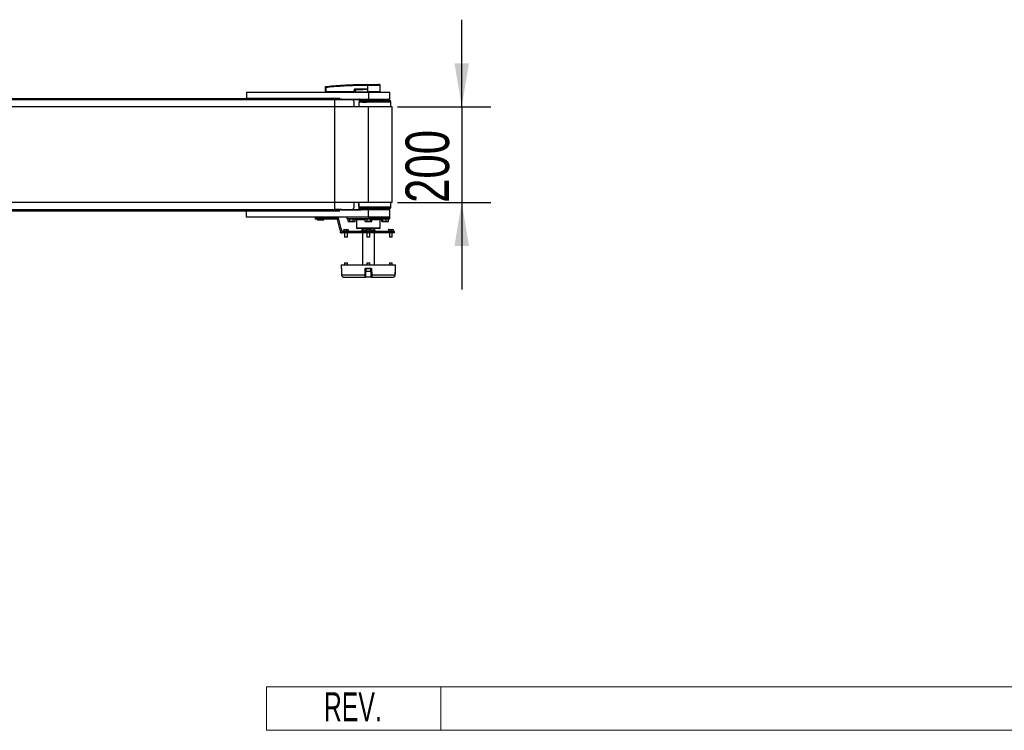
# Model space of a CAD drawing. Header units: millimetres. Extents: x 0 to 420, y 0 to 297.
# Tile 5 of 16: x 198 to 266, y 66 to 115. Entities that reach past the tile are written whole.
import ezdxf
from ezdxf.enums import TextEntityAlignment as Align

# ---------------------------------------------------------------- set-up
doc = ezdxf.new("R2010")
doc.units = ezdxf.units.MM
doc.layers.add('CARTIGLIO', color=140, linetype='Continuous')
doc.layers.add('QUOTE', color=174, linetype='Continuous')
doc.styles.add('SLDTEXTSTYLE0', font='TXT', dxfattribs={"width": 0.638298})
doc.styles.add('SLDTEXTSTYLE3', font='TXT', dxfattribs={"width": 0.75})
doc.dimstyles.new('SLDDIMSTYLE0', dxfattribs={"dimtxt": 3, "dimasz": 3, "dimexe": 0, "dimexo": 0.0625, "dimgap": 0.75, "dimtad": 1, "dimlfac": 30.419842, "dimrnd": 1e-09, "dimzin": 12, "dimdsep": 46, "dimtxsty": 'SLDTEXTSTYLE3', "dimsah": 1, "dimcen": 0.09, "dimadec": 0, "dimazin": 3, "dimtfac": 1, "dimtdec": 3, "dimtmove": 0, "dimatfit": 0, "dimfxl": 0, "dimfrac": 2, "dimtolj": 1, "dimtzin": 12, "dimarcsym": 0})

# ---------------------------------------------------------------- blocks, each defined once
blk = doc.blocks.new('SW_NOTE_0_27')
at = {"layer": 'CARTIGLIO', "color": 0, "insert": (2.34, 2.578), "char_height": 2, "attachment_point": 2, "style": 'SLDTEXTSTYLE0'}
blk.add_mtext('REV.', dxfattribs=at)
blk = doc.blocks.new('Cartiglio ALUSIC')
at = {"color": 161, "linetype": 'Continuous', "lineweight": 18}
for p, q in [((113.971, 150.999), (113.971, 153.999)), ((113.971, 153.999), (313.621, 153.999)), ((125.971, 153.999), (125.971, 150.999)), ((113.971, 150.999), (313.621, 150.999))]:
    blk.add_line(p, q, dxfattribs=at)
at = {"layer": 'CARTIGLIO', "color": 140}
blk.add_blockref('SW_NOTE_0_27', (117.568, 151.037), dxfattribs=at)
at = {"layer": 'CARTIGLIO', "color": 140, "style": 'SLDTEXTSTYLE0', "width": 0.638298}
for tag, height, p in [('AUTOATTR1', 3.5, (223.449, 133.7)), ('AUTOATTR2', 3.5, (221.929, 127.422)), ('AUTOATTR11', 3.5, (222.862, 121.411)), ('AUTOATTR8', 4, (219.244, 110.003)), ('AUTOATTR9', 4, (218.122, 100.423)), ('AUTOATTR0', 4, (249.033, 100.312))]:
    blk.add_attdef(tag, text='', height=height, dxfattribs=at).set_placement(p, align=Align.TOP_CENTER)
at = {"layer": 'CARTIGLIO', "color": 140}
for tag in ['AUTOATTR13', 'AUTOATTR12', 'AUTOATTR10', 'AUTOATTR7', 'AUTOATTR6', 'AUTOATTR5', 'AUTOATTR4', 'AUTOATTR3']:
    blk.add_attdef(tag, (0, 0), '', height=4, dxfattribs=at)
blk = doc.blocks.new('_D_1')
at = {"layer": 'QUOTE'}
for p, q in [((228.607, 109.091), (228.607, 115.091)), ((224.183, 109.091), (230.607, 109.091)), ((228.607, 109.091), (228.607, 102.516)), ((224.183, 102.516), (230.607, 102.516)), ((228.607, 102.516), (228.607, 96.516))]:
    blk.add_line(p, q, dxfattribs=at)
for points in [[(228.607, 109.091), (229.107, 112.091), (228.107, 112.091)], [(228.607, 102.516), (228.107, 99.516), (229.107, 99.516)]]:
    blk.add_solid(points, dxfattribs=at)
at = {"layer": 'QUOTE', "insert": (224.74, 102.478), "char_height": 3, "attachment_point": 1, "rotation": 90, "style": 'SLDTEXTSTYLE3'}
blk.add_mtext('200', dxfattribs=at)

msp = doc.modelspace()

# ---------------------------------------------------------------- linework, layer by layer
at = {"color": 7, "linetype": 'Continuous', "lineweight": 25}
for p, q in [((219.25133, 110.49014), (219.25131, 110.49014)), ((222.11449, 110.56637), (222.10915, 110.56637)), ((222.11449, 110.56637), (222.11416, 110.12614)), ((222.11454, 110.63567), (222.11458, 110.63567)), ((222.94226, 110.63115), (222.88508, 110.63567)), ((223.00489, 110.12614), (223.00105, 110.56635)), ((213.80052, 110.1097), (213.80052, 109.66591)), ((213.80052, 110.1097), (222.1832, 110.1097)), ((215.06546, 110.11052), (215.06546, 110.1097)), ((215.32809, 110.1097), (215.32809, 110.11052)), ((219.22475, 110.12614), (219.22732, 110.42049)), ((219.22475, 110.12614), (219.24884, 110.12614)), ((219.24076, 110.12614), (219.24104, 110.1097)), ((219.25141, 110.42049), (219.24884, 110.12614)), ((221.19875, 110.12614), (219.24884, 110.12614)), ((219.25005, 110.12614), (219.25008, 110.1097)), ((221.19875, 110.12614), (221.19927, 110.25884)), ((221.2049, 110.12614), (221.19875, 110.12614)), ((221.20004, 110.12614), (221.20007, 110.1097)), ((221.20542, 110.25884), (221.2049, 110.12614)), ((221.2049, 110.12614), (221.27819, 110.12614)), ((221.27476, 110.22279), (221.20542, 110.25884)), ((221.21625, 110.12614), (221.21645, 110.1097)), ((221.27102, 110.30414), (221.32881, 110.27409)), ((222.04247, 110.30414), (221.27102, 110.30414)), ((221.27144, 110.31263), (222.04289, 110.31263)), ((221.2807, 110.12614), (222.11401, 110.12614)), ((221.28586, 110.12614), (221.28598, 110.1097)), ((222.11241, 110.30868), (222.11243, 110.30685)), ((222.11243, 110.30685), (222.11401, 110.12614)), ((222.11416, 110.12614), (222.11401, 110.12614)), ((223.00489, 110.12614), (222.11416, 110.12614)), ((222.11483, 110.12614), (222.11485, 110.1097)), ((222.1832, 110.1097), (222.1832, 109.6166)), ((222.1832, 110.1097), (223.6625, 110.1097)), ((222.9886, 110.1097), (222.98888, 110.12614)), ((223.6625, 109.6166), (223.6625, 110.1097)), ((66.19948, 109.66591), (213.80052, 109.66591)), ((221.03264, 109.58373), (167.23003, 109.58373)), ((220.2108, 109.66591), (213.80052, 109.66591)), ((219.88207, 109.58373), (219.88207, 109.66591)), ((220.31677, 109.5903), (219.88207, 109.5903)), ((220.2108, 109.66591), (220.2108, 109.6166)), ((220.2108, 109.6166), (222.1832, 109.6166)), ((220.31611, 109.58673), (220.31621, 109.58373)), ((220.33254, 109.59988), (220.33283, 109.58373)), ((220.33272, 109.60256), (220.33287, 109.60345)), ((220.34898, 109.59988), (220.34898, 109.6166)), ((220.34898, 109.59988), (221.55997, 109.59988)), ((220.34926, 109.58373), (220.34898, 109.59988)), ((221.197, 109.09063), (221.197, 109.41936)), ((223.72825, 109.41936), (221.55902, 109.41936)), ((221.55997, 109.59988), (221.55997, 109.6166)), ((221.56033, 109.4358), (223.04305, 109.4358)), ((221.57006, 109.53442), (223.62963, 109.53442)), ((221.57575, 109.59988), (221.6901, 109.59988)), ((221.6901, 109.6166), (221.6901, 109.53442)), ((221.7488, 109.41936), (221.7488, 109.4358)), ((221.7704, 109.42265), (221.97758, 109.42265)), ((221.97758, 109.42265), (221.97758, 109.4358)), ((221.97758, 109.42265), (222.04392, 109.42265)), ((222.04392, 109.42265), (222.04392, 109.4358)), ((222.04392, 109.42265), (222.04809, 109.42265)), ((222.04809, 109.42265), (222.04809, 109.4358)), ((222.04809, 109.42265), (222.06641, 109.42265)), ((222.06641, 109.41936), (222.06641, 109.4358)), ((222.1832, 109.6166), (223.6625, 109.6166)), ((222.6763, 109.53442), (222.6763, 109.6166)), ((223.04305, 109.4358), (223.72825, 109.4358)), ((223.54561, 109.41936), (223.54561, 109.4358)), ((223.60841, 109.41936), (223.60841, 109.4358)), ((223.61319, 109.41936), (223.61319, 109.4358)), ((223.73123, 109.09063), (223.72825, 109.41936)), ((222.1832, 109.09063), (57.8168, 109.09063)), ((222.1832, 102.51597), (222.1832, 109.09063)), ((223.81043, 109.09063), (222.1832, 109.09063)), ((223.81043, 102.51597), (223.81043, 109.09063)), ((222.1832, 102.51597), (57.8168, 102.51597)), ((221.197, 102.18724), (221.197, 102.51597)), ((223.81043, 102.51597), (222.1832, 102.51597)), ((223.72825, 102.18724), (223.73123, 102.51597)), ((213.80052, 101.94069), (66.19948, 101.94069)), ((167.23003, 102.02287), (221.03264, 102.02287)), ((213.80052, 101.4969), (213.80052, 101.94069)), ((213.80052, 101.94069), (220.2108, 101.94069)), ((219.88207, 102.02287), (219.88207, 101.94069)), ((220.31677, 102.0163), (219.88207, 102.0163)), ((220.2108, 101.94069), (220.2108, 101.99)), ((222.1832, 101.99), (220.2108, 101.99)), ((220.31611, 102.01987), (220.31621, 102.02287)), ((220.33254, 102.00672), (220.33283, 102.02287)), ((220.33274, 102.00391), (220.33287, 102.00315)), ((220.34926, 102.02287), (220.34898, 102.00672)), ((220.34898, 102.00672), (221.55997, 102.00672)), ((220.34898, 102.00672), (220.34898, 101.99)), ((223.72825, 102.18724), (221.55827, 102.18724)), ((223.72825, 102.18724), (221.55859, 102.18724)), ((221.55997, 102.00672), (221.55997, 101.99)), ((223.62963, 102.08862), (221.56728, 102.08862)), ((221.57544, 102.00672), (221.6901, 102.00672)), ((221.6901, 102.08862), (221.6901, 101.99)), ((222.1832, 101.4969), (222.1832, 101.99)), ((223.6625, 101.99), (222.1832, 101.99)), ((222.6763, 101.99), (222.6763, 102.08862)), ((223.6625, 101.4969), (223.6625, 101.99)), ((222.1832, 101.4969), (213.80052, 101.4969)), ((218.53427, 101.34897), (218.53427, 101.44759)), ((218.53427, 101.44759), (218.69863, 101.44759)), ((218.69863, 101.34897), (218.53427, 101.34897)), ((218.67122, 101.49067), (218.66941, 101.45615)), ((218.66941, 101.45615), (219.12234, 101.45615)), ((218.66941, 101.34041), (218.67122, 101.30589)), ((219.08741, 101.34041), (218.66941, 101.34041)), ((219.12053, 101.49067), (218.67122, 101.49067)), ((218.67122, 101.30589), (219.08588, 101.30589)), ((219.11577, 101.44923), (218.67598, 101.44923)), ((218.67598, 101.34733), (219.08186, 101.34733)), ((219.11396, 101.29966), (218.67779, 101.29966)), ((218.69535, 101.44923), (218.69535, 101.44759)), ((218.69535, 101.34897), (218.69535, 101.34733)), ((218.69863, 101.44759), (218.69863, 101.34897)), ((220.03119, 101.44759), (218.69863, 101.44759)), ((220.03119, 101.34897), (218.69863, 101.34897)), ((219.08186, 101.34733), (219.11577, 101.34733)), ((219.08588, 101.30589), (219.12053, 101.30589)), ((219.12234, 101.34041), (219.08741, 101.34041)), ((219.0964, 101.44759), (219.0964, 101.44923)), ((219.0964, 101.34733), (219.0964, 101.34897)), ((219.12234, 101.45615), (219.12053, 101.49067)), ((219.12053, 101.30589), (219.12234, 101.34041)), ((220.03119, 101.44759), (220.03119, 101.34897)), ((220.14984, 101.35655), (220.05458, 101.33102)), ((220.22571, 100.69235), (220.05458, 101.33102)), ((220.32097, 100.71787), (220.14984, 101.35655)), ((220.7039, 101.4969), (220.70535, 101.41386)), ((220.70535, 101.41386), (223.66105, 101.41386)), ((222.1832, 101.36541), (220.75466, 101.36541)), ((220.79916, 101.20147), (220.79916, 101.36541)), ((220.79916, 101.20147), (220.85431, 101.19008)), ((220.80291, 101.20007), (220.83034, 101.19008)), ((220.85431, 101.19008), (220.83034, 101.19008)), ((220.85431, 101.19008), (220.90945, 101.20147)), ((221.02619, 101.19008), (220.85431, 101.19008)), ((220.90945, 101.20147), (220.90945, 101.36541)), ((220.90945, 101.20147), (221.02619, 101.19008)), ((221.02619, 101.19008), (221.14293, 101.20147)), ((221.20452, 101.19008), (221.02619, 101.19008)), ((221.14293, 101.20147), (221.14293, 101.36541)), ((221.23493, 101.19008), (221.20452, 101.19008)), ((221.23493, 101.19008), (221.26236, 101.20007)), ((221.26611, 101.20147), (221.26215, 101.20066)), ((221.26611, 101.20147), (221.26611, 101.36541)), ((221.36451, 101.31696), (221.3743, 100.75639)), ((221.9515, 101.31696), (221.36451, 101.31696)), ((221.9515, 101.20147), (221.9515, 101.36541)), ((221.9515, 101.20147), (222.02227, 101.19008)), ((221.96391, 101.19627), (221.9809, 101.19008)), ((222.02227, 101.19008), (221.9809, 101.19008)), ((222.02227, 101.19008), (222.09304, 101.20147)), ((222.20889, 101.19008), (222.02227, 101.19008)), ((222.09304, 101.20147), (222.09304, 101.36541)), ((222.09304, 101.20147), (222.20889, 101.19008)), ((222.1832, 101.4969), (223.6625, 101.4969)), ((223.6625, 101.4969), (222.1832, 101.4969)), ((223.61175, 101.36541), (222.1832, 101.36541)), ((222.20889, 101.19008), (222.32474, 101.20147)), ((222.36982, 101.19008), (222.20889, 101.19008)), ((222.32474, 101.20147), (222.32474, 101.36541)), ((222.3855, 101.19008), (222.36982, 101.19008)), ((222.3855, 101.19008), (222.40249, 101.19627)), ((222.4149, 101.20147), (222.4149, 101.36541)), ((223.00189, 101.31696), (222.4149, 101.31696)), ((222.99211, 100.75639), (223.00189, 101.31696)), ((223.1076, 101.20147), (223.1076, 101.36541)), ((223.1076, 101.20147), (223.13884, 101.19008)), ((223.12296, 101.19318), (223.13147, 101.19008)), ((223.13884, 101.19008), (223.13147, 101.19008)), ((223.13884, 101.19008), (223.17007, 101.20147)), ((223.28315, 101.19008), (223.13884, 101.19008)), ((223.17007, 101.20147), (223.17007, 101.36541)), ((223.17007, 101.20147), (223.28315, 101.19008)), ((223.28315, 101.19008), (223.39623, 101.20147)), ((223.47808, 101.19008), (223.28315, 101.19008)), ((223.39623, 101.20147), (223.39623, 101.36541)), ((223.53606, 101.19008), (223.47808, 101.19008)), ((223.53606, 101.19008), (223.54457, 101.19318)), ((223.55993, 101.20147), (223.54371, 101.19556)), ((223.55993, 101.20147), (223.55993, 101.36541)), ((223.66105, 101.41386), (223.6625, 101.4969)), ((220.22571, 100.69235), (220.32097, 100.71787)), ((220.27641, 100.50312), (220.22571, 100.69235)), ((220.26357, 100.41208), (220.26357, 100.5107)), ((220.26357, 100.5107), (220.27438, 100.5107)), ((220.29644, 100.41208), (220.26357, 100.41208)), ((220.37167, 100.52865), (220.27641, 100.50312)), ((220.29644, 100.46292), (220.29644, 100.41208)), ((220.29644, 100.41208), (220.39506, 100.41208)), ((220.37167, 100.52865), (220.32097, 100.71787)), ((220.39506, 100.5107), (220.37167, 100.52865)), ((220.39506, 100.5107), (220.39506, 100.41208)), ((220.90473, 100.5107), (220.39506, 100.5107)), ((220.90473, 100.41208), (220.39506, 100.41208)), ((220.55807, 100.6422), (220.48367, 100.63365)), ((220.48367, 100.63365), (220.48367, 100.5107)), ((220.48643, 100.6422), (220.48635, 100.64217)), ((220.48651, 100.6422), (220.55807, 100.6422)), ((220.53954, 100.41208), (220.53954, 100.13595)), ((220.63246, 100.63365), (220.55807, 100.6422)), ((220.55807, 100.6422), (220.70971, 100.6422)), ((220.70971, 100.6422), (220.63246, 100.63365)), ((220.63246, 100.63365), (220.63246, 100.5107)), ((220.78695, 100.63365), (220.70971, 100.6422)), ((220.70971, 100.6422), (220.7898, 100.6422)), ((220.73678, 100.13595), (220.73678, 100.41208)), ((220.78695, 100.63365), (220.78695, 100.5107)), ((220.7898, 100.6422), (220.78988, 100.6422)), ((220.78996, 100.64217), (220.78988, 100.6422)), ((220.79265, 100.63365), (220.79265, 100.5107)), ((220.90473, 100.41208), (220.90473, 100.5107)), ((223.99123, 100.5107), (220.90473, 100.5107)), ((223.99123, 100.41208), (220.90473, 100.41208)), ((221.3743, 100.75639), (222.99211, 100.75639)), ((222.1832, 100.70794), (221.4236, 100.70794)), ((221.72023, 100.60275), (221.72023, 100.5633)), ((221.95526, 100.60275), (221.72023, 100.60275)), ((221.95526, 100.5633), (221.72023, 100.5633)), ((221.77229, 100.70794), (221.77229, 100.60275)), ((221.79037, 100.55835), (221.77229, 100.55772)), ((221.77229, 100.55772), (221.77229, 100.5107)), ((222.01071, 100.55772), (221.77229, 100.55772)), ((221.77229, 100.41208), (221.77229, 98.20957)), ((221.79037, 100.5633), (221.79037, 100.55835)), ((221.79037, 100.55835), (222.01071, 100.55835)), ((221.95526, 100.5633), (221.95526, 100.60275)), ((221.95526, 100.60275), (222.00334, 100.60275)), ((222.00334, 100.5633), (221.95526, 100.5633)), ((222.00334, 100.60275), (222.00334, 100.5633)), ((222.00412, 100.60275), (222.00334, 100.60275)), ((222.00412, 100.5633), (222.00334, 100.5633)), ((222.00412, 100.5633), (222.00412, 100.60275)), ((222.01071, 100.60275), (222.00412, 100.60275)), ((222.01071, 100.5633), (222.00412, 100.5633)), ((222.01071, 100.63365), (222.01071, 100.5107)), ((222.03148, 100.6422), (222.02182, 100.63868)), ((222.03148, 100.6422), (222.04056, 100.6422)), ((222.04056, 100.6422), (222.15666, 100.6422)), ((222.15666, 100.6422), (222.07041, 100.63365)), ((222.07041, 100.63365), (222.07041, 100.5107)), ((222.08458, 100.41208), (222.08458, 100.13595)), ((222.2429, 100.63365), (222.15666, 100.6422)), ((222.15666, 100.6422), (222.2993, 100.6422)), ((222.94281, 100.70794), (222.1832, 100.70794)), ((222.2993, 100.6422), (222.2429, 100.63365)), ((222.2429, 100.63365), (222.2429, 100.5107)), ((222.28182, 100.13595), (222.28182, 100.41208)), ((222.35569, 100.63365), (222.2993, 100.6422)), ((222.2993, 100.6422), (222.33492, 100.6422)), ((222.34458, 100.63868), (222.33492, 100.6422)), ((222.35569, 100.63365), (222.35569, 100.5107)), ((222.65158, 100.60275), (222.35569, 100.60275)), ((222.65158, 100.5633), (222.35569, 100.5633)), ((222.35569, 100.55835), (222.57604, 100.55835)), ((222.59412, 100.55772), (222.35569, 100.55772)), ((222.57604, 100.55835), (222.57604, 100.5633)), ((222.59412, 100.55772), (222.57604, 100.55835)), ((222.59412, 100.60275), (222.59412, 100.70794)), ((222.59412, 100.5107), (222.59412, 100.55772)), ((222.59412, 98.20957), (222.59412, 100.41208)), ((222.65158, 100.5633), (222.65158, 100.60275)), ((223.5628, 100.63365), (223.5628, 100.5107)), ((223.57921, 100.6422), (223.67835, 100.6422)), ((223.67835, 100.6422), (223.59563, 100.63365)), ((223.59563, 100.63365), (223.59563, 100.5107)), ((223.62963, 100.41208), (223.62963, 100.13595)), ((223.76108, 100.63365), (223.67835, 100.6422)), ((223.67835, 100.6422), (223.82739, 100.6422)), ((223.82739, 100.6422), (223.76108, 100.63365)), ((223.76108, 100.63365), (223.76108, 100.5107)), ((223.82687, 100.13595), (223.82687, 100.41208)), ((223.8937, 100.63365), (223.82739, 100.6422)), ((223.82739, 100.6422), (223.87997, 100.6422)), ((223.88271, 100.6412), (223.87997, 100.6422)), ((223.8937, 100.63365), (223.8937, 100.5107)), ((223.99123, 100.41208), (223.99123, 100.5107)), ((220.53954, 100.13595), (220.55926, 100.11622)), ((220.53954, 100.13595), (220.73678, 100.13595)), ((220.71705, 100.11622), (220.55926, 100.11622)), ((220.71705, 100.11622), (220.73678, 100.13595)), ((222.08458, 100.13595), (222.10431, 100.11622)), ((222.08458, 100.13595), (222.28182, 100.13595)), ((222.10903, 100.11622), (222.10431, 100.11622)), ((222.2621, 100.11622), (222.10903, 100.11622)), ((222.2621, 100.11622), (222.28182, 100.13595)), ((223.62963, 100.13595), (223.64935, 100.11622)), ((223.62963, 100.13595), (223.82687, 100.13595)), ((223.65075, 100.11622), (223.64935, 100.11622)), ((223.80714, 100.11622), (223.65075, 100.11622)), ((223.80714, 100.11622), (223.82687, 100.13595)), ((220.55926, 98.34107), (220.53954, 98.32134)), ((220.53954, 98.32134), (220.53954, 98.20957)), ((220.73678, 98.32134), (220.53954, 98.32134)), ((220.55926, 98.34107), (220.71705, 98.34107)), ((220.73678, 98.32134), (220.71705, 98.34107)), ((220.73678, 98.20957), (220.73678, 98.32134)), ((222.10431, 98.34107), (222.08458, 98.32134)), ((222.08458, 98.32134), (222.08458, 98.20957)), ((222.28182, 98.32134), (222.08458, 98.32134)), ((222.10431, 98.34107), (222.2621, 98.34107)), ((222.28182, 98.32134), (222.2621, 98.34107)), ((222.28182, 98.20957), (222.28182, 98.32134)), ((223.64935, 98.34107), (223.62963, 98.32134)), ((223.62963, 98.32134), (223.62963, 98.20957)), ((223.82687, 98.32134), (223.62963, 98.32134)), ((223.64935, 98.34107), (223.80714, 98.34107)), ((223.82687, 98.32134), (223.80714, 98.34107)), ((223.82687, 98.20957), (223.82687, 98.32134)), ((220.30942, 98.20957), (220.31144, 97.97917)), ((220.30942, 98.20957), (224.05698, 98.20957)), ((220.31144, 97.97917), (220.31952, 97.97917)), ((220.32508, 97.93065), (220.32531, 97.93072)), ((221.99601, 97.93044), (221.98909, 97.53381)), ((222.01883, 97.93044), (221.99601, 97.93044)), ((222.00939, 97.97917), (222.35701, 97.97917)), ((222.35396, 97.94659), (222.01244, 97.94659)), ((222.01883, 97.94659), (222.01883, 97.76907)), ((222.01883, 97.76907), (222.34757, 97.76907)), ((222.32785, 97.74935), (222.03856, 97.74935)), ((222.34757, 97.76907), (222.34757, 97.94659)), ((222.37039, 97.93044), (222.34757, 97.93044)), ((222.37732, 97.53381), (222.37039, 97.93044)), ((224.04109, 97.93072), (224.04133, 97.93065)), ((224.04688, 97.97917), (224.05497, 97.97917)), ((224.05497, 97.97917), (224.05698, 98.20957)), ((220.32941, 97.53402), (220.32966, 97.53409)), ((220.32966, 97.53409), (221.95215, 97.53409)), ((220.5118, 97.35487), (221.95366, 97.35487)), ((222.41275, 97.35487), (221.95366, 97.35487)), ((221.98653, 97.38717), (222.37988, 97.38717)), ((222.41275, 97.35487), (223.8546, 97.35487)), ((222.41425, 97.53409), (224.03674, 97.53409)), ((224.03674, 97.53409), (224.03699, 97.53402))]:
    msp.add_line(p, q, dxfattribs=at)
at = {"color": 7, "linetype": 'Continuous'}
for p, q in [((60.11793, 109.66591), (219.88207, 109.66591)), ((219.88207, 101.94069), (219.88207, 109.66591)), ((60.11793, 101.94069), (219.88207, 101.94069))]:
    msp.add_line(p, q, dxfattribs=at)
at = {"color": 7, "linetype": 'Continuous', "lineweight": 25, "flags": 128}
for points in [[(222.04247, 110.30414), (222.08165, 110.30566), (222.11243, 110.30685)], [(221.76974, 109.41936), (221.77018, 109.42165), (221.77143, 109.42649), (221.77293, 109.43044), (221.77463, 109.43338), (221.77648, 109.43519), (221.77839, 109.4358)], [(220.32508, 97.93065), (220.32616, 97.83141), (220.32941, 97.53402)], [(220.32531, 97.93072), (220.32603, 97.86499), (220.32892, 97.60206), (220.32966, 97.53409)], [(221.95215, 97.53409), (221.95332, 97.59982), (221.958, 97.86275), (221.95921, 97.93072)], [(222.4072, 97.93072), (222.40837, 97.86499), (222.41304, 97.60206), (222.41425, 97.53409)], [(224.03674, 97.53409), (224.03746, 97.59982), (224.04035, 97.86275), (224.04109, 97.93072)], [(224.03699, 97.53402), (224.03808, 97.63309), (224.04133, 97.93065)]]:
    msp.add_lwpolyline(points, dxfattribs=at)
at = {"color": 7, "linetype": 'Continuous', "lineweight": 25}
for centre, radius, start, end in [((219.25387, 110.45903), 0.02622, 96.1041945, 179.3841407), ((222.3561, 110.58025), 0.24733, 168.1201678, 183.2190123), ((223.44771, 110.47914), 1.34229, 173.3031905, 173.4966106), ((222.36146, 110.58009), 0.24736, 168.0817426, 183.1800729), ((222.9353, 110.56577), 0.06575, 0.5000113, 83.9231277), ((219.23936, 109.69271), 0.72788, 89.0518988, 90.9481012), ((221.20234, 111.09612), 0.83729, 269.78976, 270.21024), ((221.20334, 110.31174), 0.06811, 353.5856583, 0.7475902), ((198.62358, 109.17673), 22.73173, 2.7312588, 2.7669963), ((221.97479, 110.31174), 0.06811, 353.5856583, 0.7475902), ((220.31762, 109.60169), 0.01504, 264.2526321, 353.0754988), ((220.31677, 109.60674), 0.01644, 270, 348.463041), ((220.34898, 109.60016), 0.01644, 90, 181), ((220.34076, 109.83537), 0.23564, 268.0016174, 271.9983826), ((221.03264, 109.41936), 0.16437, 0, 90), ((221.55997, 109.60016), 0.01644, 354.8105801, 90), ((221.58229, 109.79214), 0.19355, 263.3778257, 268.2379831), ((223.62963, 109.4358), 0.09862, 0, 90), ((220.31762, 102.00491), 0.01504, 6.9245012, 95.7473679), ((220.31677, 101.99986), 0.01644, 11.536959, 90), ((220.34076, 101.77123), 0.23564, 88.0016174, 91.9983826), ((220.34898, 102.00644), 0.01644, 179, 270), ((221.03264, 102.18724), 0.16437, 270, 0), ((221.55997, 102.00644), 0.01644, 270, 5.1894199), ((221.58229, 101.81446), 0.19355, 91.7620169, 96.6221743), ((223.62963, 102.18724), 0.09862, 270, 0), ((218.67598, 101.45581), 0.00657, 177, 270), ((218.67598, 101.34075), 0.00657, 90, 183), ((218.67779, 101.49033), 0.00657, 90, 177), ((218.67779, 101.30624), 0.00657, 183, 270), ((219.11396, 101.49033), 0.00657, 3, 90), ((219.11396, 101.30624), 0.00657, 270, 357), ((219.11577, 101.45581), 0.00657, 270, 3), ((219.11577, 101.34075), 0.00657, 357, 90), ((220.03119, 101.32476), 0.12283, 15, 90), ((220.03119, 101.32476), 0.02421, 15, 90), ((220.75466, 101.41472), 0.04931, 181, 270), ((221.31521, 101.3161), 0.04931, 1, 90), ((223.0512, 101.3161), 0.04931, 90, 179), ((223.61175, 101.41472), 0.04931, 270, 359), ((221.4236, 100.75725), 0.04931, 181, 270), ((222.94281, 100.75725), 0.04931, 270, 359), ((220.34431, 97.97946), 0.03287, 180.5, 231.3888091), ((220.35251, 97.97946), 0.03298, 180.4912683, 206.8986886), ((221.98444, 98.8068), 0.87644, 268.3503428, 270.7565315), ((222.09916, 97.97114), 0.09012, 174.8896679, 195.8132908), ((222.03856, 97.76907), 0.01972, 180, 270), ((222.32785, 97.76907), 0.01972, 270, 0), ((222.26725, 97.97114), 0.09012, 344.1867092, 5.1103321), ((222.38197, 98.8068), 0.87644, 269.2434685, 271.6496572), ((224.0221, 97.97946), 0.03287, 308.882465, 359.5), ((224.0139, 97.97946), 0.03299, 335.3089915, 359.5079221), ((221.97741, 98.40817), 0.87444, 268.3448762, 270.7651765), ((221.95366, 97.38774), 0.03287, 270, 359), ((222.389, 98.40817), 0.87444, 269.2348235, 271.6551238), ((222.41275, 97.38774), 0.03287, 181, 270)]:
    msp.add_arc(centre, radius, start, end, dxfattribs=at)
for centre, major_axis, ratio, start_param, end_param in [((221.31592, 110.22533), (0.11178, -0.05498), 0.60672542, 2.25200573, 3.42889257), ((221.31509, 110.22542), (0.10575, -0.05234), 0.5569608, 2.25321842, 3.43010526), ((221.35606, 110.20412), (0.07532, -0.04007), 0.77058227, 2.30113884, 3.47802567), ((221.35606, 110.20426), (0.06575, -0.03475), 0.66301777, 2.29905058, 3.47593741)]:
    msp.add_ellipse(centre, major_axis=major_axis, ratio=ratio, start_param=start_param, end_param=end_param, dxfattribs=at)
for points, knots in [([(219.22732, 110.42049), (219.22733, 110.42206), (219.22738, 110.42801), (219.22747, 110.43811), (219.22757, 110.44887), (219.22764, 110.45673), (219.22765, 110.45845), (219.22766, 110.45931)], [0, 0, 0, 0, 0.082107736, 0.311654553, 0.54070711, 0.770369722, 1, 1, 1, 1]), ([(219.22766, 110.45931), (219.22767, 110.4612), (219.2277, 110.46377), (219.2277, 110.46412), (219.2277, 110.46421)], [0, 0, 0, 0, 0.73657409, 1, 1, 1, 1]), ([(219.2277, 110.46421), (219.22774, 110.46512), (219.2279, 110.46902), (219.22992, 110.47576), (219.2352, 110.48305), (219.24258, 110.48836), (219.2484, 110.48955), (219.25131, 110.49014)], [0, 0, 0, 0, 0.07160669, 0.30681144, 0.53787451, 0.76893725, 1, 1, 1, 1]), ([(219.25109, 110.48509), (219.2509, 110.48364), (219.25052, 110.48074), (219.25038, 110.46765), (219.25057, 110.44977), (219.25099, 110.43298), (219.25132, 110.42309), (219.25141, 110.42049)], [0, 0, 0, 0, 0.22968814, 0.45959689, 0.68877935, 0.91808895, 1, 1, 1, 1]), ([(219.25109, 110.48509), (219.62127, 110.51888), (220.18548, 110.57037), (220.94574, 110.60824), (221.53001, 110.62831), (221.91891, 110.62829), (222.11406, 110.63117), (222.11406, 110.63117)], [0, 0, 0, 0, 0.38876695, 0.59252789, 0.79628932, 0.99999932, 1, 1, 1, 1]), ([(219.25131, 110.49014), (219.25129, 110.49004), (219.25123, 110.48969), (219.25115, 110.48704), (219.25109, 110.48509)], [0, 0, 0, 0, 0.26388418, 1, 1, 1, 1]), ([(219.25133, 110.49014), (219.26238, 110.49126), (219.33053, 110.49818), (219.62954, 110.52737), (220.24391, 110.57755), (221.1303, 110.62579), (221.78632, 110.63238), (222.11454, 110.63567)], [0, 0, 0, 0, 0.01170126, 0.07220884, 0.31419353, 0.65688711, 1, 1, 1, 1]), ([(222.10915, 110.56637), (221.91486, 110.56516), (221.52628, 110.56273), (220.94359, 110.54371), (220.18456, 110.50557), (219.62118, 110.4542), (219.25141, 110.42049)], [0, 0, 0, 0, 0.20362021, 0.40724063, 0.61094774, 1, 1, 1, 1]), ([(222.11406, 110.63117), (222.11406, 110.63117), (222.11585, 110.63117), (222.11765, 110.63117), (222.11944, 110.63117)], [0, 0, 0, 0, 0.00036549, 1, 1, 1, 1]), ([(223.00105, 110.56635), (222.99887, 110.56635), (222.99444, 110.56637), (222.95878, 110.56638), (222.90236, 110.56634), (222.82569, 110.56636), (222.73011, 110.56637), (222.61992, 110.56632), (222.49627, 110.56638), (222.3689, 110.56636), (222.23992, 110.56635), (222.15662, 110.56636), (222.11449, 110.56637)], [0, 0, 0, 0, 0.10046502, 0.20384345, 0.30430944, 0.40768894, 0.50815524, 0.61153497, 0.71200234, 0.81538328, 0.9066108, 1, 1, 1, 1]), ([(222.11458, 110.63567), (222.16339, 110.63567), (222.26115, 110.63567), (222.40515, 110.63567), (222.53901, 110.63567), (222.65803, 110.63567), (222.75607, 110.63567), (222.82921, 110.63567), (222.87648, 110.63567), (222.88222, 110.63567), (222.88508, 110.63567)], [0, 0, 0, 0, 0.12488045, 0.25013958, 0.37464939, 0.49981249, 0.62476421, 0.74955772, 0.87492377, 1, 1, 1, 1]), ([(222.11944, 110.63117), (222.15808, 110.63117), (222.23538, 110.63115), (222.35452, 110.63116), (222.47312, 110.63116), (222.58754, 110.63113), (222.69023, 110.63116), (222.7788, 110.63116), (222.85023, 110.63115), (222.90268, 110.63119), (222.93589, 110.63114), (222.94014, 110.63115), (222.94226, 110.63115)], [0, 0, 0, 0, 0.09230362, 0.18460708, 0.28653845, 0.3884688, 0.49039805, 0.59232883, 0.69424704, 0.79616636, 0.8980845, 1, 1, 1, 1]), ([(221.27476, 110.22279), (221.27669, 110.22279), (221.28013, 110.2228), (221.28448, 110.22279), (221.28639, 110.22279)], [0, 0, 0, 0, 0.56, 1, 1, 1, 1]), ([(221.27819, 110.12614), (221.27713, 110.14416), (221.27524, 110.17632), (221.27491, 110.2086), (221.27476, 110.22279)], [0, 0, 0, 0, 0.56058603, 1, 1, 1, 1]), ([(221.27819, 110.12614), (221.27841, 110.12614), (221.27894, 110.12614), (221.27984, 110.12614), (221.28047, 110.12614), (221.2807, 110.12614)], [0, 0, 0, 0, 0.31939567, 0.74819126, 1, 1, 1, 1]), ([(221.28639, 110.22279), (221.28588, 110.20473), (221.28498, 110.17245), (221.28201, 110.1403), (221.2807, 110.12614)], [0, 0, 0, 0, 0.55939227, 1, 1, 1, 1]), ([(221.32881, 110.27409), (221.46201, 110.28011), (221.69988, 110.29086), (221.93779, 110.30008), (222.04247, 110.30414)], [0, 0, 0, 0, 0.55997408, 1, 1, 1, 1]), ([(222.11243, 110.30685), (221.96633, 110.2971), (221.70546, 110.27968), (221.44437, 110.26596), (221.32949, 110.25993)], [0, 0, 0, 0, 0.56002694, 1, 1, 1, 1]), ([(222.04289, 110.31263), (222.04961, 110.31257), (222.06951, 110.31238), (222.09291, 110.31244), (222.10914, 110.30931), (222.11241, 110.30868)], [0, 0, 0, 0, 0.28926734, 0.85682964, 1, 1, 1, 1]), ([(220.31677, 109.5903), (220.31666, 109.59014), (220.31645, 109.58982), (220.31622, 109.58776), (220.31611, 109.58673)], [0, 0, 0, 0, 0.50006029, 1, 1, 1, 1]), ([(221.55997, 109.59988), (221.55185, 109.50956), (221.53659, 109.33985), (221.52222, 109.17006), (221.51549, 109.09063)], [0, 0, 0, 0, 0.53218456, 1, 1, 1, 1]), ([(221.53188, 109.09063), (221.53198, 109.09184), (221.54551, 109.2613), (221.5614, 109.43056), (221.57718, 109.5986)], [0, 0, 0, 0, 0.00715655, 1, 1, 1, 1]), ([(221.55997, 102.00672), (221.55185, 102.09704), (221.53659, 102.26675), (221.52222, 102.43654), (221.51549, 102.51597)], [0, 0, 0, 0, 0.53218456, 1, 1, 1, 1]), ([(221.57686, 102.00797), (221.57233, 102.05573), (221.55628, 102.22494), (221.54255, 102.39437), (221.53269, 102.51597)], [0, 0, 0, 0, 0.282220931, 1, 1, 1, 1]), ([(220.31677, 102.0163), (220.31666, 102.01646), (220.31645, 102.01678), (220.31622, 102.01884), (220.31611, 102.01987)], [0, 0, 0, 0, 0.50006029, 1, 1, 1, 1]), ([(221.14293, 101.20147), (221.14712, 101.20007), (221.16745, 101.19327), (221.18812, 101.19149), (221.20452, 101.19008)], [0, 0, 0, 0, 0.206185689, 1, 1, 1, 1]), ([(221.20452, 101.19008), (221.22408, 101.19206), (221.24473, 101.19415), (221.26504, 101.20111), (221.26611, 101.20147)], [0, 0, 0, 0, 0.947025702, 1, 1, 1, 1]), ([(221.96438, 101.19672), (221.96316, 101.19694), (221.95882, 101.19769), (221.95456, 101.19989), (221.9515, 101.20147)], [0, 0, 0, 0, 0.28222135, 1, 1, 1, 1]), ([(222.32474, 101.20147), (222.32781, 101.20007), (222.3427, 101.19327), (222.35782, 101.19149), (222.36982, 101.19008)], [0, 0, 0, 0, 0.20618569, 1, 1, 1, 1]), ([(222.36982, 101.19008), (222.38414, 101.19206), (222.39925, 101.19415), (222.41412, 101.20111), (222.4149, 101.20147)], [0, 0, 0, 0, 0.947025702, 1, 1, 1, 1]), ([(223.01538, 101.34897), (223.02378, 101.34897), (223.04407, 101.34897), (223.07555, 101.34897), (223.09957, 101.34897), (223.10683, 101.34897), (223.1076, 101.34897)], [0, 0, 0, 0, 0.24936879, 0.60229533, 0.95748461, 1, 1, 1, 1]), ([(223.39623, 101.20147), (223.4018, 101.20007), (223.42882, 101.19327), (223.45628, 101.19149), (223.47808, 101.19008)], [0, 0, 0, 0, 0.206185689, 1, 1, 1, 1]), ([(223.47808, 101.19008), (223.50407, 101.19206), (223.53152, 101.19415), (223.5585, 101.20111), (223.55993, 101.20147)], [0, 0, 0, 0, 0.9470257, 1, 1, 1, 1]), ([(220.48367, 100.63365), (220.48372, 100.63393), (220.48466, 100.63915), (220.48561, 100.64071), (220.48651, 100.6422)], [0, 0, 0, 0, 0.0529743, 1, 1, 1, 1]), ([(220.7898, 100.6422), (220.7889, 100.64071), (220.78794, 100.63915), (220.787, 100.63393), (220.78695, 100.63365)], [0, 0, 0, 0, 0.9470257, 1, 1, 1, 1]), ([(220.79265, 100.63365), (220.79245, 100.6347), (220.79151, 100.63981), (220.79056, 100.64114), (220.7898, 100.6422)], [0, 0, 0, 0, 0.20618569, 1, 1, 1, 1]), ([(222.04056, 100.6422), (222.03261, 100.64114), (222.0226, 100.63981), (222.01274, 100.6347), (222.01071, 100.63365)], [0, 0, 0, 0, 0.79381431, 1, 1, 1, 1]), ([(222.07041, 100.63365), (222.06989, 100.63393), (222.06005, 100.63915), (222.05004, 100.64071), (222.04056, 100.6422)], [0, 0, 0, 0, 0.0529743, 1, 1, 1, 1]), ([(222.34422, 100.63718), (222.34754, 100.63662), (222.35139, 100.63598), (222.35517, 100.63393), (222.35569, 100.63365)], [0, 0, 0, 0, 0.86237465, 1, 1, 1, 1]), ([(223.57921, 100.6422), (223.57484, 100.64114), (223.56933, 100.63981), (223.56391, 100.6347), (223.5628, 100.63365)], [0, 0, 0, 0, 0.79381431, 1, 1, 1, 1]), ([(223.59563, 100.63365), (223.59534, 100.63393), (223.58993, 100.63915), (223.58442, 100.64071), (223.57921, 100.6422)], [0, 0, 0, 0, 0.0529743, 1, 1, 1, 1]), ([(223.88268, 100.63952), (223.88608, 100.63853), (223.88978, 100.63745), (223.89341, 100.63393), (223.8937, 100.63365)], [0, 0, 0, 0, 0.92111454, 1, 1, 1, 1]), ([(220.31952, 97.97917), (220.32007, 97.97862), (220.32117, 97.97753), (220.32287, 97.96898), (220.32428, 97.95638), (220.32509, 97.94277), (220.32525, 97.93397), (220.32531, 97.93072)], [0, 0, 0, 0, 0.22025504, 0.43971281, 0.65786567, 0.87387297, 1, 1, 1, 1]), ([(220.32236, 97.96733), (220.32235, 97.96735), (220.32233, 97.96742), (220.32271, 97.96567), (220.32334, 97.96138), (220.32421, 97.9528), (220.3249, 97.94187), (220.32497, 97.93386), (220.325, 97.93063)], [0, 0, 0, 0, 0.04523608, 0.15363687, 0.31882192, 0.54179266, 0.8157587, 1, 1, 1, 1]), ([(221.95921, 97.93072), (221.95986, 97.93624), (221.96116, 97.94729), (221.97002, 97.96186), (221.98287, 97.97279), (221.99681, 97.9784), (222.00591, 97.97896), (222.00939, 97.97917)], [0, 0, 0, 0, 0.21375419, 0.42830474, 0.6450109, 0.86422349, 1, 1, 1, 1]), ([(222.01244, 97.94659), (222.0113, 97.94651), (222.00831, 97.94633), (222.00376, 97.94446), (221.99957, 97.94083), (221.99666, 97.93598), (221.99622, 97.93228), (221.99601, 97.93044)], [0, 0, 0, 0, 0.13617722, 0.35693013, 0.57482542, 0.78879064, 1, 1, 1, 1]), ([(222.37039, 97.93044), (222.37031, 97.93152), (222.37008, 97.93447), (222.36817, 97.93901), (222.36445, 97.94319), (222.35953, 97.94603), (222.35582, 97.9464), (222.35396, 97.94659)], [0, 0, 0, 0, 0.12445638, 0.33899001, 0.55774681, 0.7788159, 1, 1, 1, 1]), ([(222.35701, 97.97917), (222.36268, 97.97862), (222.37399, 97.97753), (222.38907, 97.96898), (222.40044, 97.95638), (222.40626, 97.94277), (222.40694, 97.93397), (222.4072, 97.93072)], [0, 0, 0, 0, 0.22025504, 0.43971281, 0.65786567, 0.87387297, 1, 1, 1, 1]), ([(224.04109, 97.93072), (224.04122, 97.93624), (224.04147, 97.94729), (224.04265, 97.96186), (224.04418, 97.97279), (224.04568, 97.9784), (224.04655, 97.97896), (224.04688, 97.97917)], [0, 0, 0, 0, 0.21375419, 0.42830474, 0.6450109, 0.86422349, 1, 1, 1, 1]), ([(224.04135, 97.93066), (224.04135, 97.93133), (224.04135, 97.93713), (224.04184, 97.94798), (224.04281, 97.95951), (224.04364, 97.96549), (224.04411, 97.96755), (224.04405, 97.96734), (224.04404, 97.9673)], [0, 0, 0, 0, 0.03902567, 0.3344974, 0.63082105, 0.83813339, 0.96841014, 1, 1, 1, 1]), ([(220.32966, 97.53409), (220.33187, 97.51388), (220.33628, 97.47346), (220.36786, 97.4198), (220.41402, 97.37928), (220.46495, 97.35789), (220.49856, 97.35572), (220.5118, 97.35487)], [0, 0, 0, 0, 0.21421189, 0.42824134, 0.64302839, 0.85935193, 1, 1, 1, 1]), ([(221.95366, 97.35487), (221.95319, 97.3569), (221.95225, 97.36095), (221.95148, 97.39262), (221.95127, 97.43913), (221.95156, 97.48936), (221.95199, 97.5219), (221.95215, 97.53409)], [0, 0, 0, 0, 0.21814391, 0.43644346, 0.65416005, 0.87038191, 1, 1, 1, 1]), ([(221.98909, 97.53381), (221.98891, 97.52383), (221.98845, 97.4972), (221.98773, 97.45609), (221.98706, 97.41804), (221.98661, 97.39214), (221.98655, 97.38883), (221.98653, 97.38717)], [0, 0, 0, 0, 0.12942387, 0.34542186, 0.56310236, 0.78156418, 1, 1, 1, 1]), ([(222.37988, 97.38717), (222.37987, 97.38787), (222.37983, 97.38964), (222.37953, 97.40713), (222.37895, 97.44027), (222.37818, 97.48418), (222.37761, 97.51726), (222.37732, 97.53381)], [0, 0, 0, 0, 0.14084344, 0.35738662, 0.57221465, 0.78608966, 1, 1, 1, 1]), ([(222.41425, 97.53409), (222.4145, 97.51388), (222.415, 97.47346), (222.41512, 97.4198), (222.4147, 97.37928), (222.41384, 97.35789), (222.41306, 97.35572), (222.41275, 97.35487)], [0, 0, 0, 0, 0.21421189, 0.42824134, 0.64302839, 0.85935193, 1, 1, 1, 1]), ([(223.8546, 97.35487), (223.8752, 97.3569), (223.91643, 97.36095), (223.97132, 97.39262), (224.01251, 97.43913), (224.03354, 97.48936), (224.03587, 97.5219), (224.03674, 97.53409)], [0, 0, 0, 0, 0.21814391, 0.43644346, 0.65416005, 0.87038191, 1, 1, 1, 1])]:
    msp.add_open_spline(points, degree=3, knots=knots, dxfattribs=at)
msp.add_open_spline([(220.39506, 100.41208), (220.38165, 100.41336), (220.35483, 100.4159), (220.31909, 100.43591), (220.29052, 100.46525), (220.28112, 100.4905), (220.27641, 100.50312)], degree=3, dxfattribs=at)

# ---------------------------------------------------------------- block references
at = {"layer": 'CARTIGLIO'}
msp.add_blockref('Cartiglio ALUSIC', (101.2063, -84.82804), dxfattribs=at)

# ---------------------------------------------------------------- dimensions: what is measured, and where the dimension line sits
at = {"layer": 'QUOTE'}
dim = msp.add_linear_dim(base=(226.22572, 102.51597), p1=(222.1832, 109.09063), p2=(222.1832, 102.51597), angle=90, dimstyle='SLDDIMSTYLE0', dxfattribs=at)
dim.commit()
dim.dimension.update_dxf_attribs({"geometry": '_D_1', "text_midpoint": (226.22572, 105.8033), "dimtype": 160})

doc.saveas('drawing.dxf')
